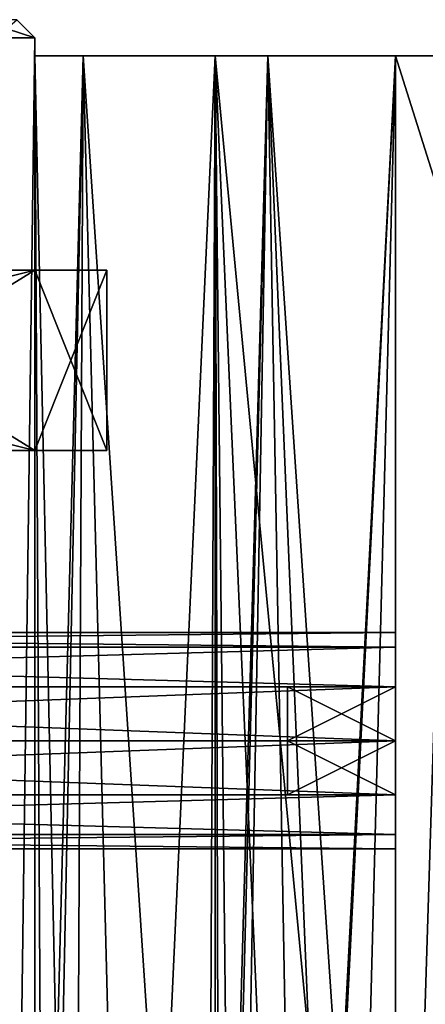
# Model space of a CAD drawing. Extents: x -90 to 358, y -2008 to 4.
# Tile 9 of 17: x 79 to 90, y -1935 to -1908. Entities that reach past the tile are written whole.
import ezdxf

# ---------------------------------------------------------------- set-up
doc = ezdxf.new("R2010")
doc.units = 0
doc.header["$LTSCALE"] = 1.46784
for name, color, linetype in [('104', 7, 'CONTINUOUS'), ('105', 7, 'CONTINUOUS'), ('165', 7, 'CONTINUOUS'), ('166', 7, 'CONTINUOUS'), ('167', 7, 'CONTINUOUS'), ('168', 7, 'CONTINUOUS'), ('170', 7, 'CONTINUOUS'), ('173', 7, 'CONTINUOUS'), ('174', 7, 'CONTINUOUS'), ('175', 7, 'CONTINUOUS'), ('177', 7, 'CONTINUOUS'), ('191', 7, 'CONTINUOUS'), ('192', 7, 'CONTINUOUS'), ('193', 7, 'CONTINUOUS'), ('194', 7, 'CONTINUOUS'), ('195', 7, 'CONTINUOUS'), ('196', 7, 'CONTINUOUS'), ('25', 7, 'CONTINUOUS'), ('26', 7, 'CONTINUOUS'), ('27', 7, 'CONTINUOUS'), ('28', 7, 'CONTINUOUS'), ('29', 7, 'CONTINUOUS'), ('30', 7, 'CONTINUOUS'), ('31', 7, 'CONTINUOUS'), ('33', 7, 'CONTINUOUS'), ('37', 7, 'CONTINUOUS'), ('38', 7, 'CONTINUOUS'), ('39', 7, 'CONTINUOUS'), ('40', 7, 'CONTINUOUS'), ('41', 7, 'CONTINUOUS'), ('42', 7, 'CONTINUOUS'), ('43', 7, 'CONTINUOUS'), ('45', 7, 'CONTINUOUS'), ('46', 7, 'CONTINUOUS'), ('49', 7, 'CONTINUOUS'), ('50', 7, 'CONTINUOUS'), ('51', 7, 'CONTINUOUS'), ('52', 7, 'CONTINUOUS'), ('53', 7, 'CONTINUOUS'), ('54', 7, 'CONTINUOUS'), ('55', 7, 'CONTINUOUS'), ('56', 7, 'CONTINUOUS'), ('58', 7, 'CONTINUOUS'), ('59', 7, 'CONTINUOUS'), ('62', 7, 'CONTINUOUS'), ('63', 7, 'CONTINUOUS'), ('64', 7, 'CONTINUOUS'), ('65', 7, 'CONTINUOUS'), ('66', 7, 'CONTINUOUS'), ('67', 7, 'CONTINUOUS'), ('68', 7, 'CONTINUOUS'), ('98', 7, 'CONTINUOUS'), ('99', 7, 'CONTINUOUS')]:
    doc.layers.add(name, color=color, linetype=linetype)

msp = doc.modelspace()

# ---------------------------------------------------------------- linework, layer by layer
at = {"layer": '104', "linetype": 'CONTINUOUS'}
msp.add_3dface([(78.5, -1908), (79, -1908.5), (77.911, -1908.5, -4.773), (78.5, -1908)], dxfattribs=at)
at = {"layer": '105', "linetype": 'CONTINUOUS'}
for points in [[(78.5, -1908), (77.46, -1908, 4.556), (79, -1908.5), (78.5, -1908)], [(79, -1908.5), (77.46, -1908, 4.556), (77.911, -1908.5, 4.773), (79, -1908.5)]]:
    msp.add_3dface(points, dxfattribs=at)
at = {"layer": '165', "linetype": 'CONTINUOUS'}
for points in [[(89, -1909, -123), (90.646, -1909, -123), (89, -1961.59, -123), (89, -1909, -123)], [(89, -1961.59, -123), (90.646, -1909, -123), (107.749, -1968.5, -123), (89, -1961.59, -123)]]:
    msp.add_3dface(points, dxfattribs=at)
at = {"layer": '166', "linetype": 'CONTINUOUS'}
for points in [[(79, -1981.975, 69.452), (79, -1979, 70.104), (79, -1909, 56.5), (79, -1981.975, 69.452)], [(79, -1909, 56.5), (79, -1979, 70.104), (79, -1967.204, 90.456), (79, -1909, 56.5)], [(79, -1985, 69.104), (79, -1981.975, 69.452), (79, -1909, 56.5), (79, -1985, 69.104)], [(79, -1985), (79, -1985, 69.104), (79, -1909), (79, -1985)], [(79, -1909), (79, -1985, 69.104), (79, -1909, 56.5), (79, -1909)], [(79, -1985, -69.104), (79, -1985), (79, -1909, -56.5), (79, -1985, -69.104)], [(79, -1909, -56.5), (79, -1985), (79, -1909), (79, -1909, -56.5)], [(79, -1981.975, -69.452), (79, -1985, -69.104), (79, -1909, -56.5), (79, -1981.975, -69.452)], [(79, -1979, -70.104), (79, -1981.975, -69.452), (79, -1909, -56.5), (79, -1979, -70.104)], [(79, -1967.204, -90.456), (79, -1979, -70.104), (79, -1909, -113), (79, -1967.204, -90.456)], [(79, -1909, -113), (79, -1979, -70.104), (79, -1909, -56.5), (79, -1909, -113)], [(79, -1960.488, -113), (79, -1967.204, -90.456), (79, -1909, -113), (79, -1960.488, -113)], [(79, -1909, 113), (79, -1909, 56.5), (79, -1960.488, 113), (79, -1909, 113)], [(79, -1960.488, 113), (79, -1909, 56.5), (79, -1967.204, 90.456), (79, -1960.488, 113)]]:
    msp.add_3dface(points, dxfattribs=at)
at = {"layer": '167', "linetype": 'CONTINUOUS'}
for points in [[(90.646, -1909, -118), (89, -1909, -118), (107.749, -1968.5, -118), (90.646, -1909, -118)], [(107.749, -1968.5, -118), (89, -1909, -118), (89, -1961.59, -118), (107.749, -1968.5, -118)]]:
    msp.add_3dface(points, dxfattribs=at)
at = {"layer": '168', "linetype": 'CONTINUOUS'}
for points in [[(84, -1960.488, -113), (84, -1909, -113), (84, -1909, -56.5), (84, -1960.488, -113)], [(84, -1967.204, -90.456), (84, -1960.488, -113), (84, -1909, -56.5), (84, -1967.204, -90.456)], [(84, -1985, -69.104), (84, -1981.975, -69.452), (84, -1909, -56.5), (84, -1985, -69.104)], [(84, -1985, -69.104), (84, -1909, -56.5), (84, -1909), (84, -1985, -69.104)], [(84, -1985, -69.104), (84, -1909), (84, -1985), (84, -1985, -69.104)], [(84, -1981.975, -69.452), (84, -1979, -70.104), (84, -1909, -56.5), (84, -1981.975, -69.452)], [(84, -1979, -70.104), (84, -1967.204, -90.456), (84, -1909, -56.5), (84, -1979, -70.104)], [(84, -1909), (84, -1909, 56.5), (84, -1985), (84, -1909)], [(84, -1909, 56.5), (84, -1909, 113), (84, -1979, 70.104), (84, -1909, 56.5)], [(84, -1909, 56.5), (84, -1979, 70.104), (84, -1981.975, 69.452), (84, -1909, 56.5)], [(84, -1985), (84, -1909, 56.5), (84, -1985, 69.104), (84, -1985)], [(84, -1985, 69.104), (84, -1909, 56.5), (84, -1981.975, 69.452), (84, -1985, 69.104)], [(84, -1979, 70.104), (84, -1909, 113), (84, -1967.204, 90.456), (84, -1979, 70.104)], [(84, -1967.204, 90.456), (84, -1909, 113), (84, -1960.488, 113), (84, -1967.204, 90.456)]]:
    msp.add_3dface(points, dxfattribs=at)
at = {"layer": '170', "linetype": 'CONTINUOUS'}
for points in [[(79, -1909, -113), (79, -1909, -56.5), (84, -1909, -113), (79, -1909, -113)], [(79, -1909, -56.5), (79, -1909), (84, -1909, -56.5), (79, -1909, -56.5)], [(84, -1909, -113), (79, -1909, -56.5), (84, -1909, -56.5), (84, -1909, -113)], [(79, -1909), (79, -1909, 56.5), (84, -1909), (79, -1909)], [(84, -1909, -56.5), (79, -1909), (84, -1909), (84, -1909, -56.5)], [(79, -1909, 56.5), (79, -1909, 113), (84, -1909, 56.5), (79, -1909, 56.5)], [(84, -1909), (79, -1909, 56.5), (84, -1909, 56.5), (84, -1909)], [(84, -1909, 56.5), (79, -1909, 113), (84, -1909, 113), (84, -1909, 56.5)]]:
    msp.add_3dface(points, dxfattribs=at)
at = {"layer": '173', "linetype": 'CONTINUOUS'}
for points in [[(90.646, -1909, -123), (89, -1909, -123), (89, -1909, -118), (90.646, -1909, -123)], [(90.646, -1909, -123), (89, -1909, -118), (90.646, -1909, -118), (90.646, -1909, -123)]]:
    msp.add_3dface(points, dxfattribs=at)
at = {"layer": '174', "linetype": 'CONTINUOUS'}
for points in [[(107.749, -1968.5, 123), (90.646, -1909, 123), (89, -1909, 123), (107.749, -1968.5, 123)], [(89, -1961.59, 123), (107.749, -1968.5, 123), (89, -1909, 123), (89, -1961.59, 123)]]:
    msp.add_3dface(points, dxfattribs=at)
at = {"layer": '175', "linetype": 'CONTINUOUS'}
for points in [[(89, -1909, 118), (90.646, -1909, 118), (89, -1961.59, 118), (89, -1909, 118)], [(89, -1961.59, 118), (90.646, -1909, 118), (107.749, -1968.5, 118), (89, -1961.59, 118)]]:
    msp.add_3dface(points, dxfattribs=at)
at = {"layer": '177', "linetype": 'CONTINUOUS'}
for points in [[(89, -1909, 123), (90.646, -1909, 123), (90.646, -1909, 118), (89, -1909, 123)], [(89, -1909, 118), (89, -1909, 123), (90.646, -1909, 118), (89, -1909, 118)]]:
    msp.add_3dface(points, dxfattribs=at)
at = {"layer": '191', "linetype": 'CONTINUOUS'}
for points in [[(79, -1909, 113), (79, -1960.488, 113), (79.276, -1960.231, 115.333), (79, -1909, 113)], [(80.088, -1960, 117.537), (79, -1909, 113), (79.276, -1960.231, 115.333), (80.088, -1960, 117.537)], [(79, -1909, 113), (80.088, -1960, 117.537), (80.34, -1909, 118), (79, -1909, 113)], [(80.34, -1909, 118), (80.088, -1960, 117.537), (81.653, -1960.344, 119.784), (80.34, -1909, 118)], [(84, -1909, 121.66), (80.34, -1909, 118), (83.77, -1960.724, 121.523), (84, -1909, 121.66)], [(83.77, -1960.724, 121.523), (80.34, -1909, 118), (81.653, -1960.344, 119.784), (83.77, -1960.724, 121.523)], [(86.281, -1961.139, 122.623), (84, -1909, 121.66), (83.77, -1960.724, 121.523), (86.281, -1961.139, 122.623)], [(89, -1961.59, 123), (89, -1909, 123), (84, -1909, 121.66), (89, -1961.59, 123)], [(89, -1961.59, 123), (84, -1909, 121.66), (86.281, -1961.139, 122.623), (89, -1961.59, 123)]]:
    msp.add_3dface(points, dxfattribs=at)
at = {"layer": '192', "linetype": 'CONTINUOUS'}
for points in [[(84, -1909, 113), (85.464, -1909, 116.536), (84, -1960.488, 113), (84, -1909, 113)], [(84, -1960.488, 113), (85.464, -1909, 116.536), (84.138, -1960.231, 114.168), (84, -1960.488, 113)], [(85.464, -1909, 116.536), (84.544, -1960, 115.268), (84.138, -1960.231, 114.168), (85.464, -1909, 116.536)], [(84.544, -1960, 115.268), (85.464, -1909, 116.536), (86.379, -1960.722, 117.258), (84.544, -1960, 115.268)], [(85.464, -1909, 116.536), (89, -1909, 118), (86.379, -1960.722, 117.258), (85.464, -1909, 116.536)], [(86.379, -1960.722, 117.258), (89, -1909, 118), (87.635, -1961.137, 117.81), (86.379, -1960.722, 117.258)], [(89, -1909, 118), (89, -1961.59, 118), (87.635, -1961.137, 117.81), (89, -1909, 118)]]:
    msp.add_3dface(points, dxfattribs=at)
at = {"layer": '193', "linetype": 'CONTINUOUS'}
for points in [[(79, -1909, 113), (80.34, -1909, 118), (84, -1909, 113), (79, -1909, 113)], [(80.34, -1909, 118), (84, -1909, 121.66), (89, -1909, 118), (80.34, -1909, 118)], [(84, -1909, 113), (80.34, -1909, 118), (85.464, -1909, 116.536), (84, -1909, 113)], [(85.464, -1909, 116.536), (80.34, -1909, 118), (89, -1909, 118), (85.464, -1909, 116.536)], [(84, -1909, 121.66), (89, -1909, 123), (89, -1909, 118), (84, -1909, 121.66)]]:
    msp.add_3dface(points, dxfattribs=at)
at = {"layer": '194', "linetype": 'CONTINUOUS'}
for points in [[(79, -1960.488, -113), (79, -1909, -113), (80.34, -1909, -118), (79, -1960.488, -113)], [(79, -1960.488, -113), (80.34, -1909, -118), (79.276, -1960.231, -115.333), (79, -1960.488, -113)], [(80.34, -1909, -118), (80.088, -1960, -117.537), (79.276, -1960.231, -115.333), (80.34, -1909, -118)], [(81.653, -1960.344, -119.784), (80.088, -1960, -117.537), (80.34, -1909, -118), (81.653, -1960.344, -119.784)], [(84, -1909, -121.66), (81.653, -1960.344, -119.784), (80.34, -1909, -118), (84, -1909, -121.66)], [(83.77, -1960.724, -121.523), (81.653, -1960.344, -119.784), (84, -1909, -121.66), (83.77, -1960.724, -121.523)], [(86.281, -1961.139, -122.623), (83.77, -1960.724, -121.523), (84, -1909, -121.66), (86.281, -1961.139, -122.623)], [(89, -1909, -123), (86.281, -1961.139, -122.623), (84, -1909, -121.66), (89, -1909, -123)], [(89, -1909, -123), (89, -1961.59, -123), (86.281, -1961.139, -122.623), (89, -1909, -123)]]:
    msp.add_3dface(points, dxfattribs=at)
at = {"layer": '195', "linetype": 'CONTINUOUS'}
for points in [[(85.464, -1909, -116.536), (84, -1909, -113), (84.544, -1960, -115.268), (85.464, -1909, -116.536)], [(84.544, -1960, -115.268), (84, -1909, -113), (84.138, -1960.231, -114.168), (84.544, -1960, -115.268)], [(84.138, -1960.231, -114.168), (84, -1909, -113), (84, -1960.488, -113), (84.138, -1960.231, -114.168)], [(85.464, -1909, -116.536), (84.544, -1960, -115.268), (86.379, -1960.722, -117.258), (85.464, -1909, -116.536)], [(89, -1909, -118), (85.464, -1909, -116.536), (89, -1961.59, -118), (89, -1909, -118)], [(89, -1961.59, -118), (85.464, -1909, -116.536), (87.635, -1961.137, -117.81), (89, -1961.59, -118)], [(87.635, -1961.137, -117.81), (85.464, -1909, -116.536), (86.379, -1960.722, -117.258), (87.635, -1961.137, -117.81)]]:
    msp.add_3dface(points, dxfattribs=at)
at = {"layer": '196', "linetype": 'CONTINUOUS'}
for points in [[(80.34, -1909, -118), (79, -1909, -113), (85.464, -1909, -116.536), (80.34, -1909, -118)], [(85.464, -1909, -116.536), (79, -1909, -113), (84, -1909, -113), (85.464, -1909, -116.536)], [(89, -1909, -123), (84, -1909, -121.66), (80.34, -1909, -118), (89, -1909, -123)], [(89, -1909, -123), (80.34, -1909, -118), (89, -1909, -118), (89, -1909, -123)], [(89, -1909, -118), (80.34, -1909, -118), (85.464, -1909, -116.536), (89, -1909, -118)]]:
    msp.add_3dface(points, dxfattribs=at)
at = {"layer": '25', "linetype": 'CONTINUOUS'}
for points in [[(67.511, -1914.948, -11.189), (79, -1914.948, -43.324), (47.3, -1914.948, -27.5), (67.511, -1914.948, -11.189)], [(47.3, -1914.948, -27.5), (79, -1914.948, -43.324), (48.609, -1914.948, -53.508), (47.3, -1914.948, -27.5)], [(79, -1914.948, 8.648), (70.899, -1914.948, 10.818), (47.3, -1914.948, 27.5), (79, -1914.948, 8.648)], [(79, -1914.948, 43.324), (79, -1914.948, 8.648), (47.3, -1914.948, 27.5), (79, -1914.948, 43.324)], [(48.609, -1914.948, 53.508), (79, -1914.948, 43.324), (47.3, -1914.948, 27.5), (48.609, -1914.948, 53.508)], [(79, -1914.948, -43.324), (79, -1914.948, -78), (48.609, -1914.948, -53.508), (79, -1914.948, -43.324)], [(48.609, -1914.948, -53.508), (79, -1914.948, -78), (52.522, -1914.948, -79.251), (48.609, -1914.948, -53.508)], [(79, -1914.948, 78), (79, -1914.948, 43.324), (48.609, -1914.948, 53.508), (79, -1914.948, 78)], [(52.522, -1914.948, 79.251), (79, -1914.948, 78), (48.609, -1914.948, 53.508), (52.522, -1914.948, 79.251)], [(79, -1914.948, -78), (81, -1914.948, -108), (52.522, -1914.948, -79.251), (79, -1914.948, -78)], [(52.522, -1914.948, -79.251), (81, -1914.948, -108), (59, -1914.948, -104.473), (52.522, -1914.948, -79.251)], [(81, -1914.948, 78), (79, -1914.948, 78), (52.522, -1914.948, 79.251), (81, -1914.948, 78)], [(59, -1914.948, 104.473), (81, -1914.948, 78), (52.522, -1914.948, 79.251), (59, -1914.948, 104.473)], [(81, -1914.948, -108), (79, -1914.948, -108), (59, -1914.948, -104.473), (81, -1914.948, -108)], [(79, -1914.948, 108), (81, -1914.948, 78), (59, -1914.948, 104.473), (79, -1914.948, 108)], [(70.899, -1914.948, -10.818), (79, -1914.948, -43.324), (67.511, -1914.948, -11.189), (70.899, -1914.948, -10.818)], [(79, -1914.948, -8.648), (79, -1914.948, -43.324), (70.899, -1914.948, -10.818), (79, -1914.948, -8.648)], [(81, -1914.948, -78), (81, -1914.948, -108), (79, -1914.948, -78), (81, -1914.948, -78)], [(81, -1914.948, 108), (81, -1914.948, 78), (79, -1914.948, 108), (81, -1914.948, 108)]]:
    msp.add_3dface(points, dxfattribs=at)
at = {"layer": '26', "linetype": 'CONTINUOUS'}
for points in [[(48.609, -1919.948, 53.508), (47.3, -1919.948, 27.5), (79, -1919.948, 43.324), (48.609, -1919.948, 53.508)], [(47.3, -1919.948, 27.5), (67.511, -1919.948, 11.189), (79, -1919.948, 43.324), (47.3, -1919.948, 27.5)], [(47.3, -1919.948, -27.5), (48.609, -1919.948, -53.508), (79, -1919.948, -43.324), (47.3, -1919.948, -27.5)], [(47.3, -1919.948, -27.5), (79, -1919.948, -8.648), (70.899, -1919.948, -10.818), (47.3, -1919.948, -27.5)], [(79, -1919.948, -8.648), (47.3, -1919.948, -27.5), (79, -1919.948, -43.324), (79, -1919.948, -8.648)], [(52.522, -1919.948, 79.251), (48.609, -1919.948, 53.508), (79, -1919.948, 78), (52.522, -1919.948, 79.251)], [(79, -1919.948, 78), (48.609, -1919.948, 53.508), (79, -1919.948, 43.324), (79, -1919.948, 78)], [(48.609, -1919.948, -53.508), (52.522, -1919.948, -79.251), (79, -1919.948, -78), (48.609, -1919.948, -53.508)], [(48.609, -1919.948, -53.508), (79, -1919.948, -78), (79, -1919.948, -43.324), (48.609, -1919.948, -53.508)], [(59, -1919.948, 104.473), (52.522, -1919.948, 79.251), (81, -1919.948, 108), (59, -1919.948, 104.473)], [(81, -1919.948, 108), (52.522, -1919.948, 79.251), (79, -1919.948, 78), (81, -1919.948, 108)], [(52.522, -1919.948, -79.251), (59, -1919.948, -104.473), (81, -1919.948, -78), (52.522, -1919.948, -79.251)], [(52.522, -1919.948, -79.251), (81, -1919.948, -78), (79, -1919.948, -78), (52.522, -1919.948, -79.251)], [(79, -1919.948, 108), (59, -1919.948, 104.473), (81, -1919.948, 108), (79, -1919.948, 108)], [(59, -1919.948, -104.473), (79, -1919.948, -108), (81, -1919.948, -78), (59, -1919.948, -104.473)], [(67.511, -1919.948, 11.189), (70.899, -1919.948, 10.818), (79, -1919.948, 43.324), (67.511, -1919.948, 11.189)], [(70.899, -1919.948, 10.818), (79, -1919.948, 8.648), (79, -1919.948, 43.324), (70.899, -1919.948, 10.818)], [(79, -1919.948, -108), (81, -1919.948, -108), (81, -1919.948, -78), (79, -1919.948, -108)], [(81, -1919.948, 108), (79, -1919.948, 78), (81, -1919.948, 78), (81, -1919.948, 108)]]:
    msp.add_3dface(points, dxfattribs=at)
at = {"layer": '27', "linetype": 'CONTINUOUS'}
for points in [[(79, -1914.948, 8.648), (79, -1914.948, 43.324), (79, -1919.948, 8.648), (79, -1914.948, 8.648)], [(79, -1914.948, 43.324), (79, -1914.948, 78), (79, -1919.948, 43.324), (79, -1914.948, 43.324)], [(79, -1919.948, 8.648), (79, -1914.948, 43.324), (79, -1919.948, 43.324), (79, -1919.948, 8.648)], [(79, -1914.948, 78), (79, -1919.948, 78), (79, -1919.948, 43.324), (79, -1914.948, 78)]]:
    msp.add_3dface(points, dxfattribs=at)
at = {"layer": '28', "linetype": 'CONTINUOUS'}
for points in [[(79, -1914.948, 108), (59, -1914.948, 104.473), (79, -1919.948, 108), (79, -1914.948, 108)], [(79, -1919.948, 108), (59, -1914.948, 104.473), (59, -1919.948, 104.473), (79, -1919.948, 108)]]:
    msp.add_3dface(points, dxfattribs=at)
at = {"layer": '29', "linetype": 'CONTINUOUS'}
for points in [[(59, -1914.948, -104.473), (79, -1914.948, -108), (59, -1919.948, -104.473), (59, -1914.948, -104.473)], [(59, -1919.948, -104.473), (79, -1914.948, -108), (79, -1919.948, -108), (59, -1919.948, -104.473)]]:
    msp.add_3dface(points, dxfattribs=at)
at = {"layer": '30', "linetype": 'CONTINUOUS'}
for points in [[(79, -1914.948, -78), (79, -1914.948, -43.324), (79, -1919.948, -78), (79, -1914.948, -78)], [(79, -1914.948, -43.324), (79, -1914.948, -8.648), (79, -1919.948, -43.324), (79, -1914.948, -43.324)], [(79, -1919.948, -78), (79, -1914.948, -43.324), (79, -1919.948, -43.324), (79, -1919.948, -78)], [(79, -1914.948, -8.648), (79, -1919.948, -8.648), (79, -1919.948, -43.324), (79, -1914.948, -8.648)]]:
    msp.add_3dface(points, dxfattribs=at)
at = {"layer": '31', "linetype": 'CONTINUOUS'}
for points in [[(79, -1914.948, -8.648), (70.899, -1914.948, -10.818), (79, -1919.948, -8.648), (79, -1914.948, -8.648)], [(79, -1919.948, -8.648), (70.899, -1914.948, -10.818), (70.899, -1919.948, -10.818), (79, -1919.948, -8.648)]]:
    msp.add_3dface(points, dxfattribs=at)
at = {"layer": '33', "linetype": 'CONTINUOUS'}
for points in [[(70.899, -1914.948, 10.818), (79, -1914.948, 8.648), (70.899, -1919.948, 10.818), (70.899, -1914.948, 10.818)], [(70.899, -1919.948, 10.818), (79, -1914.948, 8.648), (79, -1919.948, 8.648), (70.899, -1919.948, 10.818)]]:
    msp.add_3dface(points, dxfattribs=at)
at = {"layer": '37', "linetype": 'CONTINUOUS'}
for points in [[(81, -1914.948, 108), (79, -1914.948, 108), (79, -1919.948, 108), (81, -1914.948, 108)], [(81, -1914.948, 108), (79, -1919.948, 108), (81, -1919.948, 108), (81, -1914.948, 108)]]:
    msp.add_3dface(points, dxfattribs=at)
at = {"layer": '38', "linetype": 'CONTINUOUS'}
for points in [[(79, -1914.948, 78), (81, -1914.948, 78), (81, -1919.948, 78), (79, -1914.948, 78)], [(79, -1919.948, 78), (79, -1914.948, 78), (81, -1919.948, 78), (79, -1919.948, 78)]]:
    msp.add_3dface(points, dxfattribs=at)
at = {"layer": '39', "linetype": 'CONTINUOUS'}
for points in [[(81, -1914.948, 78), (81, -1914.948, 108), (81, -1919.948, 78), (81, -1914.948, 78)], [(81, -1914.948, 108), (81, -1919.948, 108), (81, -1919.948, 78), (81, -1914.948, 108)]]:
    msp.add_3dface(points, dxfattribs=at)
at = {"layer": '40', "linetype": 'CONTINUOUS'}
for points in [[(79, -1914.948, -108), (81, -1914.948, -108), (81, -1919.948, -108), (79, -1914.948, -108)], [(79, -1919.948, -108), (79, -1914.948, -108), (81, -1919.948, -108), (79, -1919.948, -108)]]:
    msp.add_3dface(points, dxfattribs=at)
at = {"layer": '41', "linetype": 'CONTINUOUS'}
for points in [[(81, -1914.948, -108), (81, -1914.948, -78), (81, -1919.948, -108), (81, -1914.948, -108)], [(81, -1919.948, -108), (81, -1914.948, -78), (81, -1919.948, -78), (81, -1919.948, -108)]]:
    msp.add_3dface(points, dxfattribs=at)
at = {"layer": '42', "linetype": 'CONTINUOUS'}
for points in [[(81, -1914.948, -78), (79, -1914.948, -78), (79, -1919.948, -78), (81, -1914.948, -78)], [(81, -1919.948, -78), (81, -1914.948, -78), (79, -1919.948, -78), (81, -1919.948, -78)]]:
    msp.add_3dface(points, dxfattribs=at)
at = {"layer": '43', "color": 7, "linetype": 'CONTINUOUS'}
for points in [[(89, -1925, 17.5), (89, -1925.402, 19), (89, -1925.402, 16), (89, -1925, 17.5)], [(89, -1925.402, 19), (89, -1926.5, 20.098), (89, -1925.402, 16), (89, -1925.402, 19)], [(89, -1926.5, 20.098), (89, -1926.5, 18.366), (89, -1925.402, 16), (89, -1926.5, 20.098)], [(89, -1926.5, 18.366), (89, -1926.5, 16.634), (89, -1925.402, 16), (89, -1926.5, 18.366)], [(89, -1926.5, 14.902), (89, -1925.402, 16), (89, -1926.5, 16.634), (89, -1926.5, 14.902)], [(89, -1928, 14.5), (89, -1926.5, 14.902), (89, -1928, 15.768), (89, -1928, 14.5)], [(89, -1926.5, 20.098), (89, -1928, 20.5), (89, -1926.5, 18.366), (89, -1926.5, 20.098)], [(89, -1926.5, 18.366), (89, -1928, 20.5), (89, -1928, 19.232), (89, -1926.5, 18.366)], [(89, -1928, 15.768), (89, -1926.5, 14.902), (89, -1926.5, 16.634), (89, -1928, 15.768)], [(89, -1926.5, 14.902), (89, -1926.5, 16.634), (89, -1926.5, 16.634), (89, -1926.5, 14.902)], [(89, -1926.5, 20.098), (89, -1926.5, 18.366), (89, -1926.5, 18.366), (89, -1926.5, 20.098)], [(89, -1926.5, 18.366), (89, -1926.5, 16.634), (89, -1926.5, 16.634), (89, -1926.5, 18.366)], [(89, -1929.5, 14.902), (89, -1928, 14.5), (89, -1929.5, 16.634), (89, -1929.5, 14.902)], [(89, -1929.5, 16.634), (89, -1928, 14.5), (89, -1928, 15.768), (89, -1929.5, 16.634)], [(89, -1928, 20.5), (89, -1929.5, 20.098), (89, -1928, 19.232), (89, -1928, 20.5)], [(89, -1928, 19.232), (89, -1929.5, 20.098), (89, -1929.5, 18.366), (89, -1928, 19.232)], [(89, -1930.598, 16), (89, -1929.5, 14.902), (89, -1930.598, 19), (89, -1930.598, 16)], [(89, -1929.5, 14.902), (89, -1929.5, 16.634), (89, -1930.598, 19), (89, -1929.5, 14.902)], [(89, -1929.5, 20.098), (89, -1929.5, 18.366), (89, -1929.5, 18.366), (89, -1929.5, 20.098)], [(89, -1929.5, 14.902), (89, -1929.5, 16.634), (89, -1929.5, 16.634), (89, -1929.5, 14.902)], [(89, -1929.5, 16.634), (89, -1929.5, 18.366), (89, -1930.598, 19), (89, -1929.5, 16.634)], [(89, -1929.5, 16.634), (89, -1929.5, 18.366), (89, -1929.5, 18.366), (89, -1929.5, 16.634)], [(89, -1929.5, 20.098), (89, -1930.598, 19), (89, -1929.5, 18.366), (89, -1929.5, 20.098)], [(89, -1931, 17.5), (89, -1930.598, 16), (89, -1930.598, 19), (89, -1931, 17.5)]]:
    msp.add_3dface(points, dxfattribs=at)
at = {"layer": '45', "color": 7, "linetype": 'CONTINUOUS'}
for points in [[(89, -1928, 14.5), (89, -1929.5, 14.902), (49.433, -1928, 14.5), (89, -1928, 14.5)], [(49.433, -1928, 14.5), (89, -1929.5, 14.902), (49.433, -1929.5, 14.902), (49.433, -1928, 14.5)], [(89, -1929.5, 20.098), (89, -1928, 20.5), (49.433, -1929.5, 20.098), (89, -1929.5, 20.098)], [(49.433, -1929.5, 20.098), (89, -1928, 20.5), (49.433, -1928, 20.5), (49.433, -1929.5, 20.098)], [(89, -1929.5, 14.902), (89, -1930.598, 16), (49.433, -1929.5, 14.902), (89, -1929.5, 14.902)], [(49.433, -1929.5, 14.902), (89, -1930.598, 16), (49.433, -1930.598, 16), (49.433, -1929.5, 14.902)], [(89, -1930.598, 19), (89, -1929.5, 20.098), (49.433, -1930.598, 19), (89, -1930.598, 19)], [(49.433, -1930.598, 19), (89, -1929.5, 20.098), (49.433, -1929.5, 20.098), (49.433, -1930.598, 19)], [(89, -1930.598, 16), (89, -1931, 17.5), (49.433, -1930.598, 16), (89, -1930.598, 16)], [(89, -1931, 17.5), (89, -1930.598, 19), (49.433, -1931, 17.5), (89, -1931, 17.5)], [(49.433, -1930.598, 16), (89, -1931, 17.5), (49.433, -1931, 17.5), (49.433, -1930.598, 16)], [(49.433, -1931, 17.5), (89, -1930.598, 19), (49.433, -1930.598, 19), (49.433, -1931, 17.5)]]:
    msp.add_3dface(points, dxfattribs=at)
at = {"layer": '46', "color": 7, "linetype": 'CONTINUOUS'}
for points in [[(89, -1925.402, 19), (89, -1925, 17.5), (49.433, -1925.402, 19), (89, -1925.402, 19)], [(89, -1925, 17.5), (89, -1925.402, 16), (49.433, -1925, 17.5), (89, -1925, 17.5)], [(49.433, -1925.402, 19), (89, -1925, 17.5), (49.433, -1925, 17.5), (49.433, -1925.402, 19)], [(49.433, -1925, 17.5), (89, -1925.402, 16), (49.433, -1925.402, 16), (49.433, -1925, 17.5)], [(89, -1926.5, 20.098), (89, -1925.402, 19), (49.433, -1926.5, 20.098), (89, -1926.5, 20.098)], [(49.433, -1926.5, 20.098), (89, -1925.402, 19), (49.433, -1925.402, 19), (49.433, -1926.5, 20.098)], [(89, -1925.402, 16), (89, -1926.5, 14.902), (49.433, -1925.402, 16), (89, -1925.402, 16)], [(49.433, -1925.402, 16), (89, -1926.5, 14.902), (49.433, -1926.5, 14.902), (49.433, -1925.402, 16)], [(89, -1926.5, 14.902), (89, -1928, 14.5), (49.433, -1926.5, 14.902), (89, -1926.5, 14.902)], [(89, -1928, 14.5), (49.433, -1928, 14.5), (49.433, -1926.5, 14.902), (89, -1928, 14.5)], [(89, -1928, 20.5), (89, -1926.5, 20.098), (49.433, -1928, 20.5), (89, -1928, 20.5)], [(49.433, -1928, 20.5), (89, -1926.5, 20.098), (49.433, -1926.5, 20.098), (49.433, -1928, 20.5)]]:
    msp.add_3dface(points, dxfattribs=at)
at = {"layer": '49', "color": 7, "linetype": 'CONTINUOUS'}
for points in [[(86, -1929.5, 18.366), (86, -1929.5, 16.634), (86, -1926.5, 18.366), (86, -1929.5, 18.366)], [(86, -1926.5, 18.366), (86, -1929.5, 16.634), (86, -1926.5, 16.634), (86, -1926.5, 18.366)], [(86, -1926.5, 16.634), (86, -1929.5, 16.634), (86, -1928, 15.768), (86, -1926.5, 16.634)], [(86, -1928, 19.232), (86, -1929.5, 18.366), (86, -1926.5, 18.366), (86, -1928, 19.232)]]:
    msp.add_3dface(points, dxfattribs=at)
at = {"layer": '50', "color": 7, "linetype": 'CONTINUOUS'}
for points in [[(89, -1929.5, 16.634), (89, -1928, 15.768), (86, -1928, 15.768), (89, -1929.5, 16.634)], [(86, -1929.5, 16.634), (89, -1929.5, 16.634), (86, -1928, 15.768), (86, -1929.5, 16.634)]]:
    msp.add_3dface(points, dxfattribs=at)
at = {"layer": '51', "color": 7, "linetype": 'CONTINUOUS'}
for points in [[(89, -1928, 15.768), (89, -1926.5, 16.634), (86, -1926.5, 16.634), (89, -1928, 15.768)], [(89, -1928, 15.768), (86, -1926.5, 16.634), (86, -1928, 15.768), (89, -1928, 15.768)]]:
    msp.add_3dface(points, dxfattribs=at)
at = {"layer": '52', "color": 7, "linetype": 'CONTINUOUS'}
for points in [[(89, -1926.5, 16.634), (89, -1926.5, 18.366), (86, -1926.5, 18.366), (89, -1926.5, 16.634)], [(89, -1926.5, 16.634), (86, -1926.5, 18.366), (86, -1926.5, 16.634), (89, -1926.5, 16.634)]]:
    msp.add_3dface(points, dxfattribs=at)
at = {"layer": '53', "color": 7, "linetype": 'CONTINUOUS'}
for points in [[(89, -1926.5, 18.366), (89, -1928, 19.232), (86, -1928, 19.232), (89, -1926.5, 18.366)], [(89, -1926.5, 18.366), (86, -1928, 19.232), (86, -1926.5, 18.366), (89, -1926.5, 18.366)]]:
    msp.add_3dface(points, dxfattribs=at)
at = {"layer": '54', "color": 7, "linetype": 'CONTINUOUS'}
for points in [[(89, -1928, 19.232), (89, -1929.5, 18.366), (86, -1929.5, 18.366), (89, -1928, 19.232)], [(89, -1928, 19.232), (86, -1929.5, 18.366), (86, -1928, 19.232), (89, -1928, 19.232)]]:
    msp.add_3dface(points, dxfattribs=at)
at = {"layer": '55', "color": 7, "linetype": 'CONTINUOUS'}
for points in [[(89, -1929.5, 18.366), (89, -1929.5, 16.634), (86, -1929.5, 16.634), (89, -1929.5, 18.366)], [(89, -1929.5, 18.366), (86, -1929.5, 16.634), (86, -1929.5, 18.366), (89, -1929.5, 18.366)]]:
    msp.add_3dface(points, dxfattribs=at)
at = {"layer": '56', "color": 7, "linetype": 'CONTINUOUS'}
for points in [[(89, -1925, -17.5), (89, -1925.402, -16), (89, -1925.402, -19), (89, -1925, -17.5)], [(89, -1925.402, -16), (89, -1926.5, -14.902), (89, -1925.402, -19), (89, -1925.402, -16)], [(89, -1926.5, -14.902), (89, -1926.5, -16.634), (89, -1925.402, -19), (89, -1926.5, -14.902)], [(89, -1926.5, -16.634), (89, -1926.5, -18.366), (89, -1925.402, -19), (89, -1926.5, -16.634)], [(89, -1926.5, -20.098), (89, -1925.402, -19), (89, -1926.5, -18.366), (89, -1926.5, -20.098)], [(89, -1928, -20.5), (89, -1926.5, -20.098), (89, -1928, -19.232), (89, -1928, -20.5)], [(89, -1926.5, -14.902), (89, -1928, -14.5), (89, -1926.5, -16.634), (89, -1926.5, -14.902)], [(89, -1926.5, -16.634), (89, -1928, -14.5), (89, -1928, -15.768), (89, -1926.5, -16.634)], [(89, -1928, -19.232), (89, -1926.5, -20.098), (89, -1926.5, -18.366), (89, -1928, -19.232)], [(89, -1926.5, -20.098), (89, -1926.5, -18.366), (89, -1926.5, -18.366), (89, -1926.5, -20.098)], [(89, -1926.5, -14.902), (89, -1926.5, -16.634), (89, -1926.5, -16.634), (89, -1926.5, -14.902)], [(89, -1926.5, -16.634), (89, -1926.5, -18.366), (89, -1926.5, -18.366), (89, -1926.5, -16.634)], [(89, -1929.5, -20.098), (89, -1928, -20.5), (89, -1929.5, -18.366), (89, -1929.5, -20.098)], [(89, -1929.5, -18.366), (89, -1928, -20.5), (89, -1928, -19.232), (89, -1929.5, -18.366)], [(89, -1928, -14.5), (89, -1929.5, -14.902), (89, -1928, -15.768), (89, -1928, -14.5)], [(89, -1928, -15.768), (89, -1929.5, -14.902), (89, -1929.5, -16.634), (89, -1928, -15.768)], [(89, -1930.598, -19), (89, -1929.5, -20.098), (89, -1930.598, -16), (89, -1930.598, -19)], [(89, -1929.5, -20.098), (89, -1929.5, -18.366), (89, -1930.598, -16), (89, -1929.5, -20.098)], [(89, -1929.5, -14.902), (89, -1929.5, -16.634), (89, -1929.5, -16.634), (89, -1929.5, -14.902)], [(89, -1929.5, -20.098), (89, -1929.5, -18.366), (89, -1929.5, -18.366), (89, -1929.5, -20.098)], [(89, -1929.5, -18.366), (89, -1929.5, -16.634), (89, -1930.598, -16), (89, -1929.5, -18.366)], [(89, -1929.5, -18.366), (89, -1929.5, -16.634), (89, -1929.5, -16.634), (89, -1929.5, -18.366)], [(89, -1929.5, -14.902), (89, -1930.598, -16), (89, -1929.5, -16.634), (89, -1929.5, -14.902)], [(89, -1931, -17.5), (89, -1930.598, -19), (89, -1930.598, -16), (89, -1931, -17.5)]]:
    msp.add_3dface(points, dxfattribs=at)
at = {"layer": '58', "color": 7, "linetype": 'CONTINUOUS'}
for points in [[(89, -1928, -20.5), (89, -1929.5, -20.098), (49.433, -1928, -20.5), (89, -1928, -20.5)], [(49.433, -1928, -20.5), (89, -1929.5, -20.098), (49.433, -1929.5, -20.098), (49.433, -1928, -20.5)], [(89, -1929.5, -14.902), (89, -1928, -14.5), (49.433, -1929.5, -14.902), (89, -1929.5, -14.902)], [(49.433, -1929.5, -14.902), (89, -1928, -14.5), (49.433, -1928, -14.5), (49.433, -1929.5, -14.902)], [(89, -1929.5, -20.098), (89, -1930.598, -19), (49.433, -1929.5, -20.098), (89, -1929.5, -20.098)], [(49.433, -1929.5, -20.098), (89, -1930.598, -19), (49.433, -1930.598, -19), (49.433, -1929.5, -20.098)], [(89, -1930.598, -16), (89, -1929.5, -14.902), (49.433, -1930.598, -16), (89, -1930.598, -16)], [(49.433, -1930.598, -16), (89, -1929.5, -14.902), (49.433, -1929.5, -14.902), (49.433, -1930.598, -16)], [(89, -1930.598, -19), (89, -1931, -17.5), (49.433, -1930.598, -19), (89, -1930.598, -19)], [(89, -1931, -17.5), (89, -1930.598, -16), (49.433, -1931, -17.5), (89, -1931, -17.5)], [(49.433, -1930.598, -19), (89, -1931, -17.5), (49.433, -1931, -17.5), (49.433, -1930.598, -19)], [(49.433, -1931, -17.5), (89, -1930.598, -16), (49.433, -1930.598, -16), (49.433, -1931, -17.5)]]:
    msp.add_3dface(points, dxfattribs=at)
at = {"layer": '59', "color": 7, "linetype": 'CONTINUOUS'}
for points in [[(89, -1925.402, -16), (89, -1925, -17.5), (49.433, -1925.402, -16), (89, -1925.402, -16)], [(89, -1925, -17.5), (89, -1925.402, -19), (49.433, -1925, -17.5), (89, -1925, -17.5)], [(49.433, -1925.402, -16), (89, -1925, -17.5), (49.433, -1925, -17.5), (49.433, -1925.402, -16)], [(49.433, -1925, -17.5), (89, -1925.402, -19), (49.433, -1925.402, -19), (49.433, -1925, -17.5)], [(89, -1926.5, -14.902), (89, -1925.402, -16), (49.433, -1926.5, -14.902), (89, -1926.5, -14.902)], [(49.433, -1926.5, -14.902), (89, -1925.402, -16), (49.433, -1925.402, -16), (49.433, -1926.5, -14.902)], [(89, -1925.402, -19), (89, -1926.5, -20.098), (49.433, -1925.402, -19), (89, -1925.402, -19)], [(49.433, -1925.402, -19), (89, -1926.5, -20.098), (49.433, -1926.5, -20.098), (49.433, -1925.402, -19)], [(89, -1926.5, -20.098), (89, -1928, -20.5), (49.433, -1926.5, -20.098), (89, -1926.5, -20.098)], [(89, -1928, -20.5), (49.433, -1928, -20.5), (49.433, -1926.5, -20.098), (89, -1928, -20.5)], [(89, -1928, -14.5), (89, -1926.5, -14.902), (49.433, -1928, -14.5), (89, -1928, -14.5)], [(49.433, -1928, -14.5), (89, -1926.5, -14.902), (49.433, -1926.5, -14.902), (49.433, -1928, -14.5)]]:
    msp.add_3dface(points, dxfattribs=at)
at = {"layer": '62', "color": 7, "linetype": 'CONTINUOUS'}
for points in [[(86, -1929.5, -16.634), (86, -1929.5, -18.366), (86, -1926.5, -16.634), (86, -1929.5, -16.634)], [(86, -1926.5, -16.634), (86, -1929.5, -18.366), (86, -1926.5, -18.366), (86, -1926.5, -16.634)], [(86, -1926.5, -18.366), (86, -1929.5, -18.366), (86, -1928, -19.232), (86, -1926.5, -18.366)], [(86, -1928, -15.768), (86, -1929.5, -16.634), (86, -1926.5, -16.634), (86, -1928, -15.768)]]:
    msp.add_3dface(points, dxfattribs=at)
at = {"layer": '63', "color": 7, "linetype": 'CONTINUOUS'}
for points in [[(89, -1929.5, -18.366), (89, -1928, -19.232), (86, -1928, -19.232), (89, -1929.5, -18.366)], [(86, -1929.5, -18.366), (89, -1929.5, -18.366), (86, -1928, -19.232), (86, -1929.5, -18.366)]]:
    msp.add_3dface(points, dxfattribs=at)
at = {"layer": '64', "color": 7, "linetype": 'CONTINUOUS'}
for points in [[(89, -1928, -19.232), (89, -1926.5, -18.366), (86, -1926.5, -18.366), (89, -1928, -19.232)], [(89, -1928, -19.232), (86, -1926.5, -18.366), (86, -1928, -19.232), (89, -1928, -19.232)]]:
    msp.add_3dface(points, dxfattribs=at)
at = {"layer": '65', "color": 7, "linetype": 'CONTINUOUS'}
for points in [[(89, -1926.5, -18.366), (89, -1926.5, -16.634), (86, -1926.5, -16.634), (89, -1926.5, -18.366)], [(89, -1926.5, -18.366), (86, -1926.5, -16.634), (86, -1926.5, -18.366), (89, -1926.5, -18.366)]]:
    msp.add_3dface(points, dxfattribs=at)
at = {"layer": '66', "color": 7, "linetype": 'CONTINUOUS'}
for points in [[(89, -1926.5, -16.634), (89, -1928, -15.768), (86, -1928, -15.768), (89, -1926.5, -16.634)], [(89, -1926.5, -16.634), (86, -1928, -15.768), (86, -1926.5, -16.634), (89, -1926.5, -16.634)]]:
    msp.add_3dface(points, dxfattribs=at)
at = {"layer": '67', "color": 7, "linetype": 'CONTINUOUS'}
for points in [[(89, -1928, -15.768), (89, -1929.5, -16.634), (86, -1929.5, -16.634), (89, -1928, -15.768)], [(89, -1928, -15.768), (86, -1929.5, -16.634), (86, -1928, -15.768), (89, -1928, -15.768)]]:
    msp.add_3dface(points, dxfattribs=at)
at = {"layer": '68', "color": 7, "linetype": 'CONTINUOUS'}
for points in [[(89, -1929.5, -16.634), (89, -1929.5, -18.366), (86, -1929.5, -18.366), (89, -1929.5, -16.634)], [(89, -1929.5, -16.634), (86, -1929.5, -18.366), (86, -1929.5, -16.634), (89, -1929.5, -16.634)]]:
    msp.add_3dface(points, dxfattribs=at)
at = {"layer": '98', "linetype": 'CONTINUOUS'}
for points in [[(77.911, -1908.5, -4.773), (79, -1908.5), (77.911, -1989.5, -4.773), (77.911, -1908.5, -4.773)], [(77.911, -1989.5, -4.773), (79, -1908.5), (79, -1989.5), (77.911, -1989.5, -4.773)]]:
    msp.add_3dface(points, dxfattribs=at)
at = {"layer": '99', "linetype": 'CONTINUOUS'}
for points in [[(79, -1989.5), (79, -1908.5), (77.911, -1908.5, 4.773), (79, -1989.5)], [(79, -1989.5), (77.911, -1908.5, 4.773), (77.911, -1989.5, 4.773), (79, -1989.5)]]:
    msp.add_3dface(points, dxfattribs=at)

doc.saveas('drawing.dxf')
